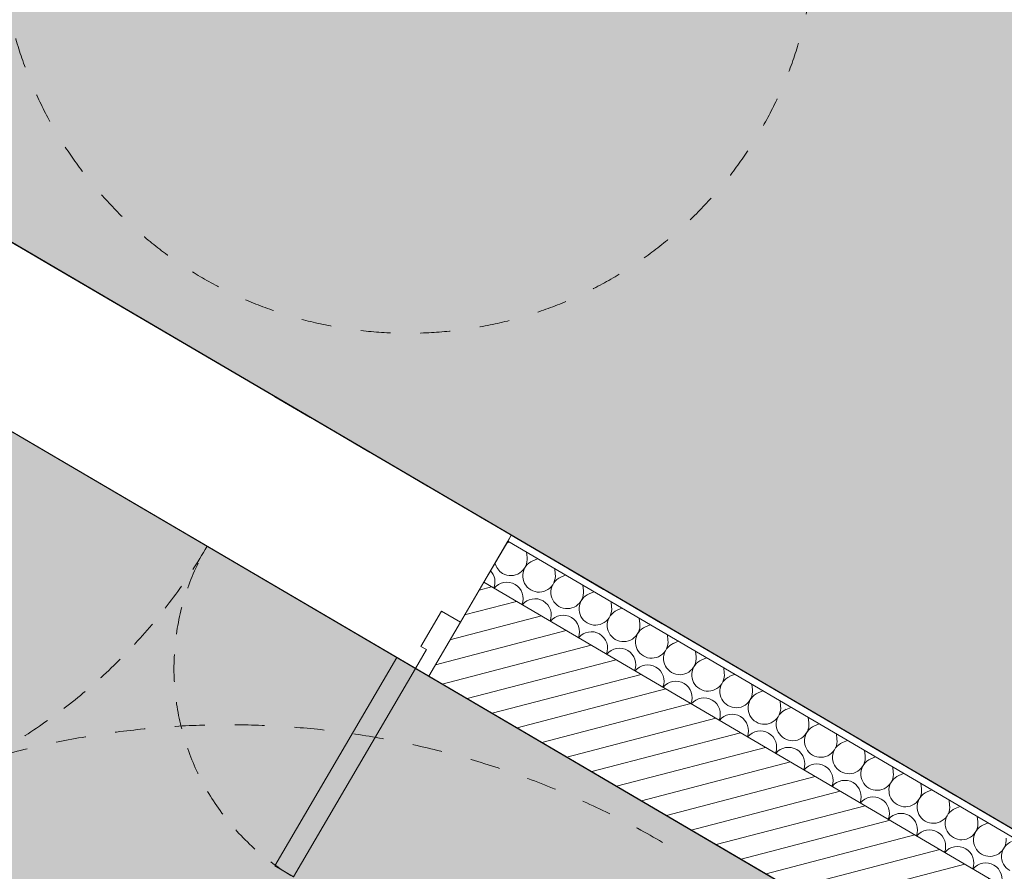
# Model space of a CAD drawing. Header units: millimetres. Extents: x -88005 to 44322, y -15680 to 22509.
# Tile 50 of 95: x -75403 to -73594, y 11140 to 12704. Entities that reach past the tile are written whole.
import ezdxf
from ezdxf.enums import TextEntityAlignment as Align

# ---------------------------------------------------------------- set-up
doc = ezdxf.new("R2010")
doc.units = ezdxf.units.MM
doc.header["$MEASUREMENT"] = 0
for name, pattern in [('! FIN Pointille', [87.5, 50, -37.5]), ('Tirets moyens', [110, 55, -55]), ('Tirets petits', [125, 75, -50]), ('Wipeout_Contour', [1000, 0, -1000])]:
    doc.linetypes.add(name, pattern=pattern)
for name, color, linetype in [('01-STR_Murs extérieurs.ARCHI', 7, 'Continuous'), ('01-STR_Murs.ARCHI', 7, 'Continuous'), ('03-SURFACE _ Utile.ARCHI', 7, 'Continuous'), ('04-SOE_Faux Plafond.ARCHI', 7, 'Continuous'), ('04-SOE_Revetement de sol.ARCHI', 7, 'Continuous'), ('05-INF _ DESSIN PMR', 7, 'Continuous'), ('Marques de Zone Archicad', 7, 'Continuous'), ('Portes Archicad', 7, 'Continuous')]:
    doc.layers.add(name, color=color, linetype=linetype)
doc.styles.add('STYLE_GENERE_2', font='arial.ttf')
doc.styles.add('STYLE_GENERE_3', font='arial.ttf')

# ---------------------------------------------------------------- blocks, each defined once
blk = doc.blocks.new('Circulation__17_1', base_point=(-72279.8, 11281.2))
at = {"layer": '03-SURFACE _ Utile.ARCHI', "linetype": 'Continuous', "lineweight": 0, "true_color": 0xe4e4e4}
blk.add_hatch(color=254, dxfattribs=at).paths.add_polyline_path([(-81865.6, 9965.9), (-78783.9, 8160.3), (-78041.3, 9427.6), (-76120.1, 12706.6), (-67293.1, 7534.5), (-66423.6, 9018.5), (-70933.2, 11660.8), (-70995.5, 11554.5), (-73491.7, 13020.4), (-73544.8, 12929.9), (-73717.3, 13031), (-73616.5, 13203), (-75039.8, 14037.7), (-75090.4, 13951.4), (-75140.9, 13865.1), (-76439.4, 14614.8), (-76639.4, 14268.4), (-78322.9, 11352.4, -0.40917), (-79680.6, 11000.9), (-80816.7, 11656.9)])
at = {"layer": 'Marques de Zone Archicad', "color": 7, "lineweight": 5}
for tag, height, style, p in [('ROOM_NAME', 125, 'STYLE_GENERE_3', (-72724.1, 12076.2)), ('measuredAreaCode', 100, 'STYLE_GENERE_2', (-72842, 11877.7)), ('DUMMY_862', 100, 'STYLE_GENERE_2', (-72940.2, 11707.6)), ('DUMMY_861', 125, 'STYLE_GENERE_3', (-71948.8, 11657.1)), ('DUMMY_863', 100, 'STYLE_GENERE_2', (-72669.5, 11551.4)), ('DUMMY_864', 100, 'STYLE_GENERE_2', (-73038.4, 11537.5)), ('ceilingHeightCode', 100, 'STYLE_GENERE_2', (-73136.6, 11367.4)), ('DUMMY_865', 100, 'STYLE_GENERE_2', (-72701.8, 11343.2))]:
    blk.add_attdef(tag, text='', height=height, rotation=329.9997, dxfattribs=dict(at, style=style)).set_placement(p, align=Align.TOP_LEFT)
blk = doc.blocks.new('Palier_VEFA_23_1', base_point=(-75718.1, 10439.2))
at = {"layer": '03-SURFACE _ Utile.ARCHI', "linetype": 'Continuous', "lineweight": 0, "true_color": 0xe4e4e4}
blk.add_hatch(color=254, dxfattribs=at).paths.add_polyline_path([(-76013, 12296.1), (-77630.8, 9534.8), (-75815.8, 8471.2), (-74905.9, 10024), (-74705.3, 9906.4), (-73997.1, 11114.9)])
at = {"layer": 'Marques de Zone Archicad', "color": 7, "lineweight": 5}
for tag, height, style, p in [('ROOM_NAME', 125, 'STYLE_GENERE_3', (-75938.7, 10764.8)), ('DUMMY_861', 125, 'STYLE_GENERE_3', (-75534.3, 10559.9)), ('measuredAreaCode', 100, 'STYLE_GENERE_2', (-76056.6, 10566.4))]:
    blk.add_attdef(tag, text='', height=height, rotation=329.9997, dxfattribs=dict(at, style=style)).set_placement(p, align=Align.TOP_LEFT)
blk = doc.blocks.new('Dalle_11_1', base_point=(-76013, 12296.1))
at = {"layer": '04-SOE_Revetement de sol.ARCHI', "color": 7, "linetype": 'Continuous', "lineweight": 5, "flags": 128}
blk.add_lwpolyline([(-76013, 12296.1), (-77630.8, 9534.8), (-75815.8, 8471.2), (-74905.9, 10024), (-74705.3, 9906.4), (-73998.4, 11114.8)], close=True, dxfattribs=at)
blk = doc.blocks.new('Dalle_14_1', base_point=(-81834.1, 9947.6))
at = {"layer": '04-SOE_Revetement de sol.ARCHI', "color": 7, "linetype": 'Continuous', "lineweight": 5, "flags": 128}
blk.add_lwpolyline([(-63129.9, 7088.5), (-70933.2, 11660.8), (-70995.5, 11554.5), (-73491.8, 13020.3), (-73544.8, 12929.9), (-73717.3, 13031), (-73616.5, 13203), (-75039.8, 14037.7), (-75140.9, 13865.1), (-78385.8, 15740.8), (-81834.1, 9947.6), (-78719.1, 8122.4), (-77976.6, 9389.6), (-78041.4, 9427.6), (-76120.1, 12706.6), (-67148.3, 7449.6), (-67209.8, 7344.7), (-54773.9, 54.7)], dxfattribs=at)
blk = doc.blocks.new('Dalle_27_1', base_point=(-76120.1, 12706.6))
at = {"layer": '04-SOE_Faux Plafond.ARCHI', "linetype": 'Continuous', "lineweight": 5, "true_color": 0xb3b3b3}
h = blk.add_hatch(dxfattribs=at)
h.set_pattern_fill('Tirets_0001', color=253, style=0, pattern_type=2)
h.set_pattern_definition([(20, (0, 0), (-102.606, 281.9078), [225, -75]), (20, (89.65, 192.26), (-102.606, 281.9078), [225, -75])])
h.paths.add_polyline_path([(-76120.1, 12706.6), (-67148.3, 7449.6), (-67211.5, 7341.7), (-54773.9, 54.7), (-53904.1, 1538.5), (-63256.4, 7021), (-63194.6, 7126.5), (-70933.2, 11660.8), (-70995.5, 11554.5), (-73491.7, 13020.4), (-73544.8, 12929.9), (-73717.3, 13031), (-73616.5, 13203), (-75040.7, 14038.2), (-75140.9, 13865.1), (-75365.4, 13994.7)])
at = {"layer": '04-SOE_Faux Plafond.ARCHI', "color": 252, "linetype": 'Tirets petits', "lineweight": 5, "flags": 128}
blk.add_lwpolyline([(-76120.1, 12706.6), (-67148.3, 7449.6), (-67211.5, 7341.7), (-54773.9, 54.7), (-53904.1, 1538.5), (-63256.4, 7021), (-63194.6, 7126.5), (-70933.2, 11660.8), (-70995.5, 11554.5), (-73491.7, 13020.4), (-73544.8, 12929.9), (-73717.3, 13031), (-73616.5, 13203), (-75040.7, 14038.2), (-75140.9, 13865.1), (-75365.4, 13994.7)], close=True, dxfattribs=at)
blk = doc.blocks.new('Mur_15_1', base_point=(-76473.4, 21792.4))
at = {"color": 254, "linetype": 'Wipeout_Contour', "lineweight": 0, "ltscale": 230835.710777}
blk.add_wipeout([(-35837, -1339.5), (-76325.3, 22030.1), (-76473.4, 21792.4), (-35980.1, -1580.2)], dxfattribs=at).dxf.layer = '01-STR_Murs extérieurs.ARCHI'
blk = doc.blocks.new('*X308')
at = {"layer": '01-STR_Murs.ARCHI', "color": 7, "linetype": 'Continuous', "lineweight": 5}
for p, q in [((-74503.2, 11744.1), (-74508.4, 11741.9)), ((-74471.6, 11725.6), (-74470.5, 11716.2)), ((-74451.4, 11713.8), (-74460.1, 11710.1)), ((-74419.8, 11695.2), (-74418.7, 11685.8)), ((-74399.7, 11683.4), (-74408.4, 11679.8)), ((-74368, 11664.9), (-74367, 11655.5)), ((-74347.9, 11653.1), (-74356.6, 11649.4)), ((-74316.3, 11634.6), (-74315.2, 11625.2)), ((-74296.1, 11622.8), (-74304.8, 11619.1)), ((-74264.5, 11604.2), (-74263.4, 11594.8)), ((-74244.4, 11592.4), (-74253.1, 11588.8)), ((-74212.7, 11573.9), (-74211.6, 11564.5)), ((-74192.6, 11562.1), (-74201.3, 11558.4)), ((-74161, 11543.6), (-74159.9, 11534.2)), ((-74140.8, 11531.8), (-74149.5, 11528.1)), ((-74109.2, 11513.2), (-74108.1, 11503.9)), ((-74089.1, 11501.4), (-74097.8, 11497.8)), ((-74057.4, 11482.9), (-74056.3, 11473.5)), ((-74037.3, 11471.1), (-74046, 11467.5)), ((-74005.6, 11452.6), (-74004.6, 11443.2)), ((-73985.5, 11440.8), (-73994.2, 11437.1)), ((-73953.9, 11422.2), (-73952.8, 11412.9)), ((-73933.8, 11410.4), (-73942.5, 11406.8)), ((-73902.1, 11391.9), (-73901, 11382.5)), ((-73882, 11380.1), (-73890.7, 11376.5)), ((-73850.3, 11361.6), (-73849.3, 11352.2)), ((-73830.2, 11349.8), (-73838.9, 11346.1)), ((-73798.6, 11331.2), (-73797.5, 11321.9)), ((-73778.5, 11319.4), (-73787.2, 11315.8)), ((-73746.8, 11300.9), (-73745.7, 11291.5)), ((-73726.7, 11289.1), (-73735.4, 11285.5)), ((-73695, 11270.6), (-73694, 11261.2)), ((-73674.9, 11258.8), (-73683.6, 11255.1)), ((-73643.3, 11240.2), (-73642.2, 11230.9)), ((-73623.1, 11228.4), (-73631.9, 11224.8))]:
    blk.add_line(p, q, dxfattribs=at)
for centre, start, end in [((-74500.3, 11712.8), 239.632, 6.5019), ((-74448.5, 11682.5), 112.7621, 239.632), ((-74559.5, 11671), 338.3526, 43.5901), ((-74500.3, 11712.8), 193.2746, 239.632), ((-74507.8, 11640.7), 338.3526, 140.9114), ((-74448.5, 11682.5), 239.632, 6.5019), ((-74396.8, 11652.1), 112.7621, 239.632), ((-74396.8, 11652.1), 239.632, 6.5019), ((-74456, 11610.3), 338.3526, 140.9114), ((-74345, 11621.8), 112.7621, 239.632), ((-74345, 11621.8), 239.632, 6.5019), ((-74293.2, 11591.5), 112.7621, 239.632), ((-74404.2, 11580), 338.3527, 140.9114), ((-74293.2, 11591.5), 239.632, 6.5019), ((-74241.5, 11561.1), 112.7621, 239.632), ((-74352.5, 11549.7), 338.3527, 140.9114), ((-74241.5, 11561.1), 239.632, 6.5019), ((-74300.7, 11519.3), 338.3527, 140.9114), ((-74189.7, 11530.8), 112.7621, 239.632), ((-74189.7, 11530.8), 239.632, 6.5019), ((-74137.9, 11500.5), 112.7621, 239.632), ((-74248.9, 11489), 338.3527, 140.9114), ((-74137.9, 11500.5), 239.632, 6.5019), ((-74086.2, 11470.1), 112.7621, 239.632), ((-74197.2, 11458.7), 338.3527, 140.9114), ((-74086.2, 11470.1), 239.632, 6.5019), ((-74145.4, 11428.3), 338.3527, 140.9114), ((-74034.4, 11439.8), 112.7621, 239.632), ((-74034.4, 11439.8), 239.632, 6.5019), ((-73982.6, 11409.5), 112.7621, 239.632), ((-74093.6, 11398), 338.3527, 140.9114), ((-73982.6, 11409.5), 239.632, 6.5019), ((-73930.8, 11379.1), 112.7621, 239.632), ((-74041.9, 11367.7), 338.3527, 140.9114), ((-73930.8, 11379.1), 239.632, 6.5019), ((-73990.1, 11337.3), 338.3527, 140.9114), ((-73879.1, 11348.8), 112.7621, 239.632), ((-73879.1, 11348.8), 239.632, 6.5019), ((-73827.3, 11318.5), 112.7621, 239.632), ((-73938.3, 11307), 338.3527, 140.9114), ((-73827.3, 11318.5), 239.632, 6.5019), ((-73775.5, 11288.1), 112.7621, 239.632), ((-73886.6, 11276.7), 338.3527, 140.9114), ((-73775.5, 11288.1), 239.632, 6.5019), ((-73834.8, 11246.3), 338.3527, 140.9114), ((-73723.8, 11257.8), 112.7621, 239.632), ((-73723.8, 11257.8), 239.632, 6.5019), ((-73672, 11227.5), 112.7621, 239.632), ((-73783, 11216), 338.3527, 140.9114), ((-73672, 11227.5), 239.632, 6.5019), ((-73620.2, 11197.1), 112.7621, 239.632), ((-73731.3, 11185.7), 338.3527, 140.9114), ((-73620.2, 11197.1), 239.632, 6.5019), ((-73679.5, 11155.3), 338.3527, 140.9114), ((-73568.5, 11166.8), 112.7621, 239.632), ((-73627.7, 11125), 338.3527, 140.9114)]:
    blk.add_arc(centre, 30, start, end, dxfattribs=at)
blk = doc.blocks.new('Porte double asymétrique 27_2')
at = {"layer": 'Portes Archicad', "color": 7, "linetype": 'Continuous', "lineweight": 5}
for p, q in [((697.2, 0), (697.2, 444)), ((697.2, 444), (737.2, 444)), ((737.2, 444), (737.2, 0)), ((737.2, 0), (697.2, 0)), ((765.2, 0), (737.2, 0)), ((737.2, 0), (737.2, -40)), ((765.2, -115), (765.2, 0)), ((765.2, -115), (765.2, 0)), ((765.2, -115), (765.2, 0)), ((737.2, -40), (725.2, -40)), ((725.2, -40), (725.2, -115)), ((725.2, -115), (765.2, -115)), ((765.2, -200), (765.2, -115)), ((765.2, -287), (765.2, -200)), ((765.2, -300), (765.2, -287))]:
    blk.add_line(p, q, dxfattribs=at)
at = {"layer": 'Portes Archicad', "color": 8, "linetype": '! FIN Pointille', "lineweight": 5}
for centre, radius, start, end in [((-737.2, 0), 1030.4, 0, 90), ((737.2, 0), 444, 90, 180)]:
    blk.add_arc(centre, radius, start, end, dxfattribs=at)
blk = doc.blocks.new('Mur_56_1', base_point=(-67558.8, 7342.4))
at = {"layer": '01-STR_Murs.ARCHI', "linetype": 'Continuous', "lineweight": 0, "true_color": 0x000000}
h = blk.add_hatch(dxfattribs=at)
h.set_pattern_fill('Hachure_simple_0001', color=18, style=0, pattern_type=2)
h.set_pattern_definition([(194.63202, (0, 0), (-9.47288, 36.283806), [])])
h.paths.add_polyline_path([(-74651.2, 11498.2), (-70273.1, 8932.9), (-70172, 9105.4), (-74550.1, 11670.7)])
at = {"layer": '01-STR_Murs.ARCHI', "color": 7, "linetype": 'Continuous', "lineweight": 5}
for p, q in [((-74506.1, 11745.8), (-74550.1, 11670.7)), ((-74499.5, 11757), (-74506.1, 11745.8)), ((-70128, 9180.5), (-74506.1, 11745.8)), ((-74550.1, 11670.7), (-74593.1, 11597.4)), ((-70172, 9105.4), (-74550.1, 11670.7)), ((-74593.1, 11597.4), (-74651.2, 11498.2))]:
    blk.add_line(p, q, dxfattribs=at)
at = {"layer": '01-STR_Murs.ARCHI', "color": 7, "linetype": 'Continuous', "lineweight": 5, "flags": 128}
for points in [[(-70121.4, 9191.7), (-74499.5, 11757)], [(-74651.2, 11498.2), (-71267.5, 9515.5)]]:
    blk.add_lwpolyline(points, dxfattribs=at)
at = {"layer": '01-STR_Murs.ARCHI', "color": 7, "lineweight": 5}
blk.add_blockref('*X308', (0, 0), dxfattribs=at)
at = {"layer": 'Portes Archicad', "color": 7, "linetype": 'Continuous', "lineweight": 5, "xscale": -0.9999999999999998, "zscale": 1000, "rotation": 149.6320204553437}
blk.add_blockref('Porte double asymétrique 27_2', (-75311.4, 11885), dxfattribs=at)

msp = doc.modelspace()

# ---------------------------------------------------------------- linework, layer by layer
at = {"layer": '03-SURFACE _ Utile.ARCHI', "color": 254, "linetype": 'Continuous', "lineweight": 0, "true_color": 0xe4e4e4, "flags": 128}
msp.add_lwpolyline([(-81865.565, 9965.935), (-78783.854, 8160.323), (-78041.346, 9427.591), (-76120.143, 12706.606), (-67293.14, 7534.463), (-66423.601, 9018.479), (-70933.182, 11660.847), (-70995.504, 11554.485), (-73491.671, 13020.447), (-73544.754, 12929.853), (-73717.313, 13030.963), (-73616.502, 13203.013), (-75039.816, 14037.685), (-75090.372, 13951.403), (-75140.926, 13865.125), (-76439.366, 14614.789), (-76639.368, 14268.38), (-78322.936, 11352.389, -0.40916991), (-79680.55, 11000.941), (-80816.695, 11656.902)], format="xyb", close=True, dxfattribs=at)
msp.add_lwpolyline([(-76012.963, 12296.097), (-77630.849, 9534.769), (-75815.758, 8471.225), (-74905.924, 10023.987), (-74705.261, 9906.41), (-73997.134, 11114.931)], close=True, dxfattribs=at)

# ---------------------------------------------------------------- block references
at = {"layer": '03-SURFACE _ Utile.ARCHI', "color": 7, "linetype": 'Continuous', "lineweight": 5}
for name, p in [('Circulation__17_1', (-72279.773, 11281.155)), ('Palier_VEFA_23_1', (-75718.121, 10439.186))]:
    msp.add_blockref(name, p, dxfattribs=at)
at = {"layer": '04-SOE_Faux Plafond.ARCHI', "color": 252, "linetype": 'Tirets petits', "lineweight": 5}
msp.add_blockref('Dalle_27_1', (-76120.143, 12706.606), dxfattribs=at)
at = {"layer": '04-SOE_Revetement de sol.ARCHI', "color": 7, "linetype": 'Continuous', "lineweight": 5}
for name, p in [('Dalle_14_1', (-81834.114, 9947.61)), ('Dalle_11_1', (-76012.963, 12296.097))]:
    msp.add_blockref(name, p, dxfattribs=at)

# ---------------------------------------------------------------- next in the draw order: block references
at = {"layer": '01-STR_Murs extérieurs.ARCHI', "color": 7, "lineweight": 5}
msp.add_blockref('Mur_15_1', (-76473.433, 21792.382), dxfattribs=at)

# ---------------------------------------------------------------- next in the draw order: linework, layer by layer
at = {"layer": '05-INF _ DESSIN PMR', "color": 7, "linetype": 'Tirets moyens', "lineweight": 5}
msp.add_circle((-74689.709, 12878.062), 750, dxfattribs=at)
msp.add_arc((-75018.438, 9831.882), 1577.057, 59.642966, 239.642966, dxfattribs=at)

# ---------------------------------------------------------------- next in the draw order: block references
at = {"layer": '01-STR_Murs.ARCHI', "color": 7, "lineweight": 5}
msp.add_blockref('Mur_56_1', (-67558.803, 7342.42), dxfattribs=at)

doc.saveas('drawing.dxf')
